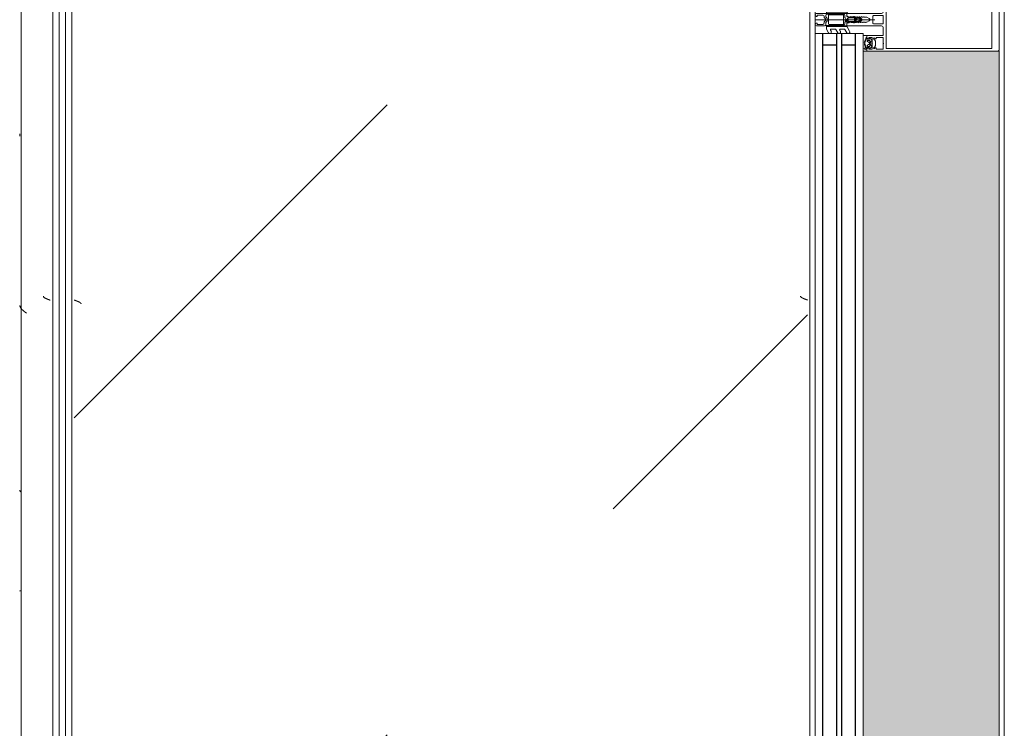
# Model space of a CAD drawing. Header units: millimetres. Extents: x -3267 to 40126, y 29201 to 102288.
# Tile 205 of 256: x 9044 to 9826, y 51881 to 52444. Entities that reach past the tile are written whole.
import ezdxf

# ---------------------------------------------------------------- set-up
doc = ezdxf.new("R2010")
doc.units = ezdxf.units.MM
for name, color, linetype, lineweight in [('A-DETL-GENF-OTLN', 7, 'Continuous', 9), ('A-GLAZ-CURT-OTLN', 7, 'Continuous', 9), ('A-GLAZ-CWMG-OTLN', 7, 'Continuous', 9), ('A-WALL-____-OTLN', 7, 'Continuous', 9), ('M-EQPM-____-OTLN', 7, 'Continuous', 9)]:
    doc.layers.add(name, color=color, linetype=linetype, lineweight=lineweight)

# ---------------------------------------------------------------- blocks, each defined once
blk = doc.blocks.new('АРФ_Витраж_Остекление - SI_38mm_TripGlz-5839709-ВКК_02_К1_З_ЭОМ_кабель_')
at = {"layer": 'A-GLAZ-CURT-OTLN', "color": 253, "true_color": 0xaaaaaa}
for p, q in [((404, -38), (404, 0)), ((-404, -38), (404, -38))]:
    blk.add_line(p, q, dxfattribs=at)
at = {"layer": 'A-GLAZ-CURT-OTLN', "color": 253, "lineweight": 25, "true_color": 0xaaaaaa}
for p, q in [((-404, -6), (404, -6)), ((395, -6), (395, -17)), ((-404, -17), (404, -17)), ((-404, -21), (404, -21)), ((395, -21), (395, -32)), ((-404, -32), (404, -32))]:
    blk.add_line(p, q, dxfattribs=at)
blk = doc.blocks.new('Rectangular Mullion - FWS-50-HI_Mull_CovCap-20mm_Mull-105mm_zoloto-5843217-ВКК_02_К1_З_ЭОМ_кабель_')
at = {"layer": 'A-GLAZ-CWMG-OTLN', "true_color": 0xf8f3e1}
blk.add_hatch(color=7, dxfattribs=at).paths.add_polyline_path([(8096, 51920), (8096, 52700), (7988, 52700), (7988, 51920), (8080.3, 51920)])
at = {"layer": 'A-GLAZ-CWMG-OTLN', "color": 253, "true_color": 0xaaaaaa}
blk.add_line((8096, 51920), (8096, 52700), dxfattribs=at)
blk = doc.blocks.new('Rectangular Mullion - HI_CovCap-20mm_Mull-105mm-V274-ВКК_02_К1_З_ЭОМ_кабель_')
at = {"layer": 'A-DETL-GENF-OTLN', "color": 253, "true_color": 0xaaaaaa}
for p, q in [((-25, 144.5), (-25, 130.68)), ((23.5, 146), (-23.5, 146)), ((25, 130.68), (25, 144.5)), ((-25, 136), (-25, 59.4)), ((-22.9, 135.44), (-22.9, 59.4)), ((22.9, 136), (22.9, 59.4)), ((25, 136), (25, 59.5)), ((25, 61), (25, 59.5)), ((-22.24, 46.35), (-21.18, 47.41)), ((-20.47, 47.7), (-17.13, 47.7)), ((-16.42, 47.41), (-15.36, 46.35)), ((-12.6, 53.5), (-12.6, 41.4)), ((-5, 25.5), (-5, 52.5)), ((-3.2, 46.1), (-3.2, 53.5)), ((-2.7, 54), (2.7, 54)), ((0, 47.27), (0, 0)), ((3.2, 53.5), (3.2, 46.1)), ((5, 52.5), (5, 25.5)), ((12.6, 41.4), (12.6, 53.5)), ((15.36, 46.35), (16.42, 47.41)), ((17.13, 47.7), (20.47, 47.7)), ((21.18, 47.41), (22.24, 46.35)), ((-22.3, 40.8), (-22.9, 40.8)), ((-22.9, 40.2), (-21.62, 40.2)), ((-21.76, 44.51), (-22.58, 43.54)), ((-22.27, 39.59), (-22.55, 39.1)), ((-21.2, 42.9), (-21.2, 41.7)), ((-21.07, 39.62), (-21.08, 39.77)), ((-19.5, 43.4), (-20.7, 43.4)), ((-20.7, 41.2), (-20.42, 41.2)), ((-20.48, 39.51), (-20.66, 39.4)), ((-20.16, 41.35), (-19.24, 42.95)), ((-19.97, 39.2), (-20.02, 39.33)), ((-17.65, 44), (-19.95, 44)), ((-19.33, 39.22), (-19.48, 39.08)), ((-18.77, 39.04), (-18.85, 39.17)), ((-18.36, 42.95), (-17.44, 41.35)), ((-18.16, 39.23), (-18.26, 39.06)), ((-16.9, 43.4), (-18.1, 43.4)), ((-17.56, 39.21), (-17.67, 39.31)), ((-17.18, 41.2), (-16.9, 41.2)), ((-17.02, 39.56), (-17.07, 39.36)), ((-16.46, 39.68), (-16.59, 39.75)), ((-16.4, 41.7), (-16.4, 42.9)), ((-15.02, 43.54), (-15.84, 44.51)), ((-14.64, 40.8), (-15.29, 40.8)), ((2.7, 45.6), (-2.7, 45.6)), ((14.64, 40.8), (15.29, 40.8)), ((15.02, 43.54), (15.84, 44.51)), ((16.4, 41.7), (16.4, 42.9)), ((16.46, 39.68), (16.59, 39.75)), ((16.9, 43.4), (18.1, 43.4)), ((17.18, 41.2), (16.9, 41.2)), ((17.02, 39.56), (17.07, 39.36)), ((18.36, 42.95), (17.44, 41.35)), ((17.56, 39.21), (17.67, 39.31)), ((17.65, 44), (19.95, 44)), ((18.16, 39.23), (18.26, 39.06)), ((18.77, 39.04), (18.85, 39.17)), ((20.16, 41.35), (19.24, 42.95)), ((19.33, 39.22), (19.48, 39.08)), ((19.5, 43.4), (20.7, 43.4)), ((19.97, 39.2), (20.02, 39.33)), ((20.7, 41.2), (20.42, 41.2)), ((20.48, 39.51), (20.66, 39.4)), ((21.07, 39.62), (21.08, 39.77)), ((21.2, 42.9), (21.2, 41.7)), ((22.9, 40.2), (21.62, 40.2)), ((21.76, 44.51), (22.58, 43.54)), ((22.27, 39.59), (22.55, 39.1)), ((22.3, 40.8), (22.9, 40.8)), ((23.5, 40.8), (25, 40.8)), ((-1.89, 34.49), (-2.1, 32.75)), ((-0.87, 36.5), (-1.7, 35.06)), ((-1.33, 33.68), (-1.33, 33.78)), ((-1.12, 34.47), (-0.43, 35.65)), ((-0.6, 32.5), (-0.6, 32.42)), ((0.84, 33), (-0.1, 33)), ((0.43, 35.65), (1.12, 34.47)), ((0.6, 32.3), (0.93, 32.3)), ((1.02, 31.78), (0.74, 32.06)), ((1.7, 35.06), (0.87, 36.5)), ((1.33, 33.78), (1.33, 33.68)), ((2.1, 32.75), (1.89, 34.49)), ((-7.75, 23.52), (-10.33, 25.01)), ((-9.07, 27.17), (-5.65, 25.19)), ((-5.4, 9.3), (-5.4, 24.76)), ((-3.5, 25), (-4.5, 25)), ((-3.3, 23.5), (-1.9, 23.5)), ((-2.24, 31), (-2.45, 30.87)), ((-2.45, 30.53), (-2.25, 30.41)), ((-1.7, 23.7), (-1.7, 24.9)), ((-1.4, 24.49), (-1.4, 23.99)), ((-1.25, 31.1), (0.74, 31.1)), ((-1.1, 23.82), (-0.5, 24.17)), ((0.3, 26.2), (-1.09, 26.2)), ((0.43, 25), (0.2, 25)), ((0.34, 25.28), (0.58, 25.52)), ((0.5, 24.17), (1.42, 23.63)), ((1.92, 23.5), (3.3, 23.5)), ((2.45, 30.87), (2.24, 31)), ((2.25, 30.41), (2.45, 30.53)), ((4.5, 25), (3.5, 25)), ((5.4, 24.76), (5.4, 9.3)), ((5.65, 25.19), (9.07, 27.17)), ((10.33, 25.01), (7.75, 23.52)), ((-7.75, 16.23), (-10.41, 17.77)), ((-9.07, 19.88), (-8.25, 19.41)), ((-7.5, 19.84), (-7.5, 23.08)), ((-7.5, 12.55), (-7.5, 15.8)), ((-3.9, 22), (-3.9, 11)), ((-3.4, 22.5), (3.4, 22.5)), ((3.9, 11), (3.9, 22)), ((4.3, 22.5), (4.3, 9.4)), ((7.5, 23.08), (7.5, 19.84)), ((7.5, 15.8), (7.5, 12.55)), ((10.41, 17.77), (7.75, 16.23)), ((8.25, 19.41), (9.07, 19.88)), ((-7.62, 8.87), (-10.41, 10.48)), ((-9.07, 12.6), (-8.25, 12.12)), ((-5.9, 8.8), (-7.37, 8.8)), ((-2.71, 8.4), (-4.02, 8.4)), ((3.4, 10.5), (-3.4, 10.5)), ((-1.7, 9), (-2, 8.69)), ((-1.42, 7.29), (-0.71, 8.01)), ((0.71, 8.01), (1.42, 7.29)), ((2, 8.69), (1.7, 9)), ((3.3, 8.4), (2.71, 8.4)), ((7.37, 8.8), (5.9, 8.8)), ((10.41, 10.48), (7.62, 8.87)), ((8.25, 12.12), (9.07, 12.6)), ((-5, 1), (-5, 6.7)), ((-3.7, 1.7), (-3.7, 6)), ((-2.7, 7), (-2.13, 7)), ((2.13, 7), (2.7, 7)), ((3.7, 6), (3.7, 1.7))]:
    blk.add_line(p, q, dxfattribs=at)
at = {"layer": 'A-DETL-GENF-OTLN', "color": 253, "true_color": 0xaaaaaa, "flags": 128}
for points in [[(22.9, 130.68), (22.9, 140.2), (-22.9, 140.2), (-22.9, 130.68)], [(-19.05, 45.1), (-23.5, 45.1), (-23.5, 42.4), (-22.3, 42.4), (-22.3, 41.8), (-23.1, 41), (-25, 41), (-25, 57.79), (-25, 61)], [(22.9, 61), (22.9, 57.79), (22.9, 56.3), (11.2, 56.3), (-11.2, 56.3), (-22.9, 56.3), (-22.9, 57.79), (-22.9, 61)], [(-19.05, 54), (-23.5, 54), (-23.5, 48.3), (-22.3, 48.3), (-22.3, 47.7), (-22.95, 47.05)], [(-14.65, 47.05), (-15.3, 47.7), (-15.3, 48.3), (-14.1, 48.3), (-14.1, 54), (-18.55, 54)], [(-6.5, 54), (-11.2, 54), (-12.1, 54)], [(12.1, 54), (11.2, 54), (6.5, 54)], [(18.55, 54), (14.1, 54), (14.1, 48.3), (15.3, 48.3), (15.3, 47.7), (14.65, 47.05)], [(22.95, 47.05), (22.3, 47.7), (22.3, 48.3), (23.5, 48.3), (23.5, 54), (19.05, 54)], [(-23.5, 40.8), (-25, 40.8), (-25, 38)], [(-22.5, 43.09), (-22, 42.8), (-22, 42.67)], [(-13.1, 40.9), (-14.4, 40.9), (-15.3, 41.8), (-15.3, 42.4), (-14.1, 42.4), (-14.1, 45.1), (-18.55, 45.1)], [(-16.05, 40.2), (-14.75, 40.1), (-16.02, 40.1), (-16.02, 39.94)], [(-15.6, 42.67), (-15.6, 42.8), (-15.1, 43.09)], [(-12.6, 38), (-12.6, 40.8), (-13.95, 40.8)], [(-0.87, 42.8), (-2, 40.84), (-2, 39.84), (-2.5, 39.55), (-2, 39.26), (-2, 38.04), (-2.5, 37.75), (-2, 37.46), (-2, 36.24), (-2.5, 35.95), (-2, 35.66), (-2, 34.44), (-2.5, 34.15), (-2, 33.86), (-2, 32.64), (-2.5, 32.35), (-2, 32.06), (-2, 30.84), (-2.5, 30.55), (-2, 30.26), (-2, 29.04), (-2.5, 28.75), (-2, 28.46), (-2, 27.24), (-2.5, 26.95), (-2.5, 26)], [(2.5, 26), (2, 26.29), (2, 27.51), (2.5, 27.8), (2, 28.09), (2, 29.31), (2.5, 29.6), (2, 29.89), (2, 31.11), (2.5, 31.4), (2, 31.69), (2, 32.91), (2.5, 33.2), (2, 33.49), (2, 34.71), (2.5, 35), (2, 35.29), (2, 36.51), (2.5, 36.8), (2, 37.09), (2, 38.31), (2.5, 38.6), (2, 38.89), (2, 40.84), (0.87, 42.8)], [(12.6, 38), (12.6, 40.8), (13.95, 40.8)], [(18.55, 45.1), (14.1, 45.1), (14.1, 42.4), (15.3, 42.4), (15.3, 41.8), (14.4, 40.9), (13.1, 40.9)], [(16.05, 40.2), (14.75, 40.1), (16.02, 40.1), (16.02, 39.94)], [(15.6, 42.67), (15.6, 42.8), (15.1, 43.09)], [(25, 41), (23.1, 41), (22.3, 41.8), (22.3, 42.4), (23.5, 42.4), (23.5, 45.1), (19.05, 45.1)], [(22.5, 43.09), (22, 42.8), (22, 42.67)], [(-0.35, 31.99), (0.1, 31.73), (-1.23, 31.6)], [(0.4, 31.8), (0.4, 31.9), (0.4, 32.1)], [(-3.41, 25), (-5, 25), (-5, 9.1)], [(-1.55, 25.25), (-1.17, 25.64), (-0.2, 25.7), (-0.42, 25.6), (-1.25, 24.85)], [(-0.1, 25.3), (-0.1, 25.4), (0, 25.42)], [(5, 1), (5, 25), (3.41, 25)], [(-4.51, 8.95), (-4.3, 11), (-4.3, 22.5)], [(-2.65, 1), (-2.65, 1.4), (-3.4, 1.4)], [(3.4, 1.4), (2.65, 1.4), (2.65, 1)]]:
    blk.add_lwpolyline(points, dxfattribs=at)
blk.add_lwpolyline([(0, 37), (0, 35.9)], close=True, dxfattribs=at)
at = {"layer": 'A-DETL-GENF-OTLN', "color": 253, "true_color": 0xaaaaaa}
for centre, radius, start, end in [((-23.5, 144.5), 1.5, 90, 180), ((23.5, 144.5), 1.5, 360, 90), ((-22.59, 46.7), 0.5, 135, 315), ((-20.47, 46.7), 1, 90, 135), ((-18.8, 53.94), 0.256, 12.68038, 167.31962), ((-17.13, 46.7), 1, 45, 90), ((-15.01, 46.7), 0.5, 225, 45), ((-12.1, 53.5), 0.5, 90, 180), ((-6.5, 52.5), 1.5, 360, 90), ((-2.7, 53.5), 0.5, 90, 180), ((2.7, 53.5), 0.5, 0, 90), ((6.5, 52.5), 1.5, 90, 180), ((12.1, 53.5), 0.5, 0, 90), ((15.01, 46.7), 0.5, 135, 315), ((17.13, 46.7), 1, 90, 135), ((18.8, 53.94), 0.256, 12.68038, 167.31962), ((20.47, 46.7), 1, 45, 90), ((22.59, 46.7), 0.5, 225, 45), ((-22.9, 39.55), 0.65, 90, 270), ((-23.2, 40.8), 0.3, 180, 0), ((-22.9, 39.3), 0.4, 269.99999, 330.00626), ((-22.35, 43.35), 0.3, 140.01031, 239.99507), ((-22.3, 41.1), 0.3, 270.90521, 359.98148), ((-21.41, 39.09), 1, 90.82716, 149.99773), ((-18.96, 41.89), 3.14, 165.49788, 194.50212), ((-21.15, 44), 0.8, 22.61561, 140.00332), ((-21.62, 39.7), 0.5, 54.92212, 90), ((-21.42, 39.75), 0.339, 3.00251, 90.82171), ((-18.8, 43.71), 4.4, 234.92212, 305.84121), ((-20.7, 42.9), 0.5, 89.98992, 180.01008), ((-20.7, 41.7), 0.5, 179.98974, 270.01026), ((-20.8, 39.64), 0.272, 183.0147, 299.98901), ((-20.32, 39.23), 0.316, 18.00331, 119.99297), ((-20.42, 41.5), 0.3, 269.98791, 330.00644), ((-19.95, 44.5), 0.5, 202.62239, 269.99966), ((-19.69, 39.29), 0.3, 197.9991, 314.99946), ((-19.5, 43.1), 0.3, 329.99756, 90.00642), ((-19.11, 38.99), 0.316, 32.98956, 135.00901), ((-18.8, 45.04), 0.256, 12.68038, 167.31962), ((-18.1, 43.1), 0.3, 89.99872, 209.99731), ((-17.88, 39.07), 0.316, 48.00262, 149.99741), ((-17.65, 44.5), 0.5, 269.99881, 337.37914), ((-17.36, 39.43), 0.3, 227.99716, 345.00452), ((-17.18, 41.5), 0.3, 209.995, 270.01065), ((-16.45, 44), 0.8, 40.00306, 157.37723), ((-16.73, 39.48), 0.3, 63.00317, 164.99853), ((-16.9, 42.9), 0.5, 0.00918, 89.99082), ((-16.9, 41.7), 0.5, 270.00904, 359.99096), ((-16.32, 39.94), 0.3, 243.00899, 359.98883), ((-16.05, 39.9), 0.3, 90, 125.84121), ((-18.64, 41.89), 3.14, 346.80247, 14.483), ((-15.29, 41.1), 0.3, 166.80247, 270), ((-15.25, 43.35), 0.3, 299.99829, 40.01132), ((-14.83, 40.53), 0.33, 270.00002, 54.90994), ((-14.75, 40.6), 0.5, 269.99115, 352.82633), ((-13.95, 40.5), 0.3, 90.00299, 172.8115), ((-13.1, 41.4), 0.5, 270, 0), ((-2.7, 46.1), 0.5, 180, 270), ((0, 42.3), 1, 30, 150), ((2.7, 46.1), 0.5, 270, 0), ((13.1, 41.4), 0.5, 180, 270), ((13.95, 40.5), 0.3, 7.1885, 89.99701), ((14.75, 40.6), 0.5, 187.17367, 270.00885), ((14.83, 40.53), 0.33, 125.09006, 269.99998), ((15.25, 43.35), 0.3, 139.98868, 240.00171), ((15.29, 41.1), 0.3, 270, 13.19753), ((18.64, 41.89), 3.14, 165.517, 193.19753), ((16.45, 44), 0.8, 22.62277, 139.99694), ((16.32, 39.94), 0.3, 180.01117, 296.99101), ((16.05, 39.9), 0.3, 54.15879, 90), ((18.8, 43.71), 4.4, 234.15879, 305.07788), ((16.9, 42.9), 0.5, 90.00918, 179.99082), ((16.9, 41.7), 0.5, 180.00904, 269.99096), ((16.73, 39.48), 0.3, 15.00147, 116.99683), ((17.36, 39.43), 0.3, 194.99548, 312.00284), ((17.18, 41.5), 0.3, 269.98935, 330.005), ((17.65, 44.5), 0.5, 202.62086, 270.00119), ((17.88, 39.07), 0.316, 30.00259, 131.99738), ((18.1, 43.1), 0.3, 330.00269, 90.00128), ((18.8, 45.04), 0.256, 12.68038, 167.31962), ((19.11, 38.99), 0.316, 44.99099, 147.01044), ((19.5, 43.1), 0.3, 89.99358, 210.00244), ((19.69, 39.29), 0.3, 225.00054, 342.0009), ((19.95, 44.5), 0.5, 270.00034, 337.37761), ((20.32, 39.23), 0.316, 60.00703, 161.99669), ((20.42, 41.5), 0.3, 209.99356, 270.01209), ((21.15, 44), 0.8, 39.99668, 157.38439), ((20.8, 39.64), 0.272, 240.01099, 356.9853), ((20.7, 42.9), 0.5, 359.98992, 90.01008), ((20.7, 41.7), 0.5, 269.98974, 0.01026), ((21.42, 39.75), 0.339, 89.17829, 176.99749), ((21.62, 39.7), 0.5, 90, 125.07788), ((21.41, 39.09), 1, 30.00227, 89.17284), ((18.96, 41.89), 3.14, 345.49788, 14.50212), ((22.3, 41.1), 0.3, 180.01852, 269.09479), ((22.35, 43.35), 0.3, 300.00493, 39.98969), ((22.9, 39.3), 0.4, 209.99374, 270.00001), ((23.2, 40.8), 0.3, 180, 0), ((22.9, 39.55), 0.65, 270, 90), ((-18.52, 39.21), 0.3, 213.00146, 329.99975), ((17.75, 30.31), 20, 173, 178.04971), ((-0.4, 34.31), 1.5, 150, 173), ((46.55, 30.33), 48, 176, 178.23414), ((-1.23, 31.8), 0.2, 178.23414, 270), ((0.27, 33.67), 1.6, 150, 176), ((0, 36), 1, 90.02865, 150), ((-0.1, 32.5), 0.5, 90, 180), ((-0.1, 32.42), 0.5, 180, 240), ((0, 35.4), 0.5, 90.0573, 150), ((0, 36), 1, 30, 89.97135), ((0, 35.4), 0.5, 30, 89.9427), ((0.2, 31.9), 0.2, 240, 0), ((0.2, 31.8), 0.2, 270, 0), ((0.6, 32.1), 0.2, 90, 180), ((0.6, 31.92), 0.2, 45, 180), ((0.74, 31.5), 0.4, 270, 45), ((0.84, 33.5), 0.5, 270, 3.83017), ((0.93, 31.8), 0.5, 1.77701, 90), ((-0.27, 33.67), 1.6, 4, 30), ((-46.55, 30.33), 48, 354.4962, 1.77701), ((-46.55, 30.33), 48, 3.83017, 4), ((0.4, 34.31), 1.5, 7, 30), ((-17.75, 30.31), 20, 1.95029, 7), ((18.52, 39.21), 0.3, 210.00025, 326.99854), ((-9.68, 26.13), 1.3, 154.41173, 240), ((-9.72, 26.04), 1.3, 60, 150), ((-8, 23.08), 0.5, 360, 60), ((-5.9, 24.76), 0.5, 360, 60), ((-4.5, 25.5), 0.5, 180, 270), ((-3.3, 22.5), 1, 90, 180), ((-3.5, 26), 1, 270, 0), ((-3.41, 26.5), 1.5, 270, 10.22002), ((-2.35, 30.7), 0.2, 120, 240), ((17.75, 30.31), 20, 179.72362, 190.22002), ((-1.9, 23.7), 0.2, 270, 0), ((-1.2, 24.9), 0.5, 135, 180), ((-1.25, 30.9), 0.2, 90, 179.3132), ((46.55, 30.33), 48, 179.3132, 184.71248), ((-0.9, 24.49), 0.5, 135, 180), ((-1.2, 23.99), 0.2, 180, 300), ((-1.09, 26.4), 0.2, 184.71248, 270), ((-1.02, 25.5), 0.2, 90, 135), ((-0.42, 25.4), 0.2, 90, 135), ((0, 23.3), 1, 60, 120), ((-0.3, 25.4), 0.2, 360, 90), ((-0.2, 25.5), 0.2, 360, 90), ((0.2, 25.3), 0.3, 180, 270), ((0.2, 25.42), 0.2, 180, 315), ((0.3, 25.8), 0.4, 315, 90), ((0.43, 25.8), 0.8, 270, 354.4962), ((1.92, 24.5), 1, 240, 270), ((3.41, 26.5), 1.5, 169.77998, 270), ((-17.75, 30.31), 20, 349.77998, 0.27638), ((2.35, 30.7), 0.2, 300, 60), ((3.5, 26), 1, 180, 270), ((3.3, 22.5), 1, 360, 90), ((4.5, 25.5), 0.5, 270, 360), ((5.9, 24.76), 0.5, 120, 180), ((8, 23.08), 0.5, 120, 180), ((9.72, 26.04), 1.3, 30, 120), ((9.68, 26.13), 1.3, 300, 25.58827), ((-9.81, 18.81), 1.2, 150, 240), ((-9.72, 18.76), 1.3, 60, 150), ((-8, 19.84), 0.5, 240, 0), ((-8, 15.8), 0.5, 360, 60), ((-3.4, 22), 0.5, 90, 180), ((3.4, 22), 0.5, 360, 90), ((8, 19.84), 0.5, 180, 300), ((8, 15.8), 0.5, 120, 180), ((9.72, 18.76), 1.3, 30, 120), ((9.81, 18.81), 1.2, 300, 30), ((-9.81, 11.52), 1.2, 150, 240), ((-9.72, 11.47), 1.3, 60, 150), ((-8, 12.55), 0.5, 240, 0), ((-7.37, 9.3), 0.5, 240, 270), ((-5.9, 9.3), 0.5, 270, 0), ((-4, 9.1), 1, 180, 216.8699), ((-5.6, 7.9), 1, 323.1301, 36.8699), ((-4.02, 8.9), 0.5, 174, 270), ((-3.4, 11), 0.5, 180, 270), ((-2.71, 9.4), 1, 270, 315), ((0, 7.3), 2.4, 45, 135), ((0, 7.3), 1, 45, 135), ((2.71, 9.4), 1, 225, 270), ((3.3, 9.4), 1, 270, 0), ((3.4, 11), 0.5, 270, 0), ((5.9, 9.3), 0.5, 180, 270), ((7.37, 9.3), 0.5, 270, 300), ((8, 12.55), 0.5, 180, 300), ((9.72, 11.47), 1.3, 30, 120), ((9.81, 11.52), 1.2, 300, 30), ((-4, 6.7), 1, 143.1301, 180), ((-4, 1), 1, 180, 270), ((-2.7, 6), 1, 90, 180), ((-3.4, 1.7), 0.3, 180, 270), ((-3.65, 1), 1, 270, 0), ((-2.13, 8), 1, 270, 315), ((2.13, 8), 1, 225, 270), ((3.65, 1), 1, 180, 270), ((2.7, 6), 1, 360, 90), ((3.4, 1.7), 0.3, 270, 0), ((4, 1), 1, 270, 0)]:
    blk.add_arc(centre, radius, start, end, dxfattribs=at)
blk = doc.blocks.new('FP_612-ВКК_02_К1_З_ЭОМ_кабель_')
at = {"layer": 'M-EQPM-____-OTLN', "color": 7, "true_color": 0xffffff}
for p, q in [((2091.71, 586.03), (2091.66, 585.91)), ((2091.76, 586.16), (2091.71, 586.03)), ((2091.81, 586.29), (2091.76, 586.16)), ((2091.85, 586.41), (2091.81, 586.29)), ((2091.9, 586.54), (2091.85, 586.41)), ((2091.95, 586.67), (2091.9, 586.54)), ((2092, 586.8), (2091.95, 586.67)), ((2092.05, 586.93), (2092, 586.8)), ((2092.1, 587.07), (2092.05, 586.93)), ((2092.15, 587.2), (2092.1, 587.07)), ((2092.19, 587.33), (2092.15, 587.2)), ((2092.24, 587.46), (2092.19, 587.33)), ((2092.29, 587.6), (2092.24, 587.46)), ((2092.34, 587.73), (2092.29, 587.6)), ((2092.39, 587.87), (2092.34, 587.73)), ((2092.44, 588), (2092.39, 587.87)), ((2089.39, 582.49), (2089.34, 582.49)), ((2089.44, 582.5), (2089.39, 582.49)), ((2089.48, 582.51), (2089.44, 582.5)), ((2089.53, 582.52), (2089.48, 582.51)), ((2089.58, 582.54), (2089.53, 582.52)), ((2089.62, 582.56), (2089.58, 582.54)), ((2089.67, 582.58), (2089.62, 582.56)), ((2089.72, 582.61), (2089.67, 582.58)), ((2089.77, 582.64), (2089.72, 582.61)), ((2089.81, 582.67), (2089.77, 582.64)), ((2089.86, 582.7), (2089.81, 582.67)), ((2089.91, 582.74), (2089.86, 582.7)), ((2089.95, 582.78), (2089.91, 582.74)), ((2090, 582.82), (2089.95, 582.78)), ((2090.06, 582.88), (2090.01, 582.83)), ((2090.1, 582.93), (2090.06, 582.88)), ((2090.15, 582.98), (2090.1, 582.93)), ((2090.2, 583.04), (2090.15, 582.98)), ((2090.25, 583.1), (2090.2, 583.04)), ((2090.3, 583.17), (2090.25, 583.1)), ((2090.35, 583.23), (2090.3, 583.17)), ((2090.4, 583.3), (2090.35, 583.23)), ((2090.44, 583.37), (2090.4, 583.3)), ((2090.49, 583.45), (2090.44, 583.37)), ((2090.54, 583.52), (2090.49, 583.45)), ((2090.59, 583.6), (2090.54, 583.52)), ((2090.64, 583.68), (2090.59, 583.6)), ((2090.69, 583.77), (2090.64, 583.68)), ((2090.74, 583.86), (2090.69, 583.77)), ((2090.78, 583.95), (2090.74, 583.86)), ((2090.83, 584.04), (2090.78, 583.95)), ((2090.88, 584.13), (2090.83, 584.04)), ((2090.93, 584.23), (2090.88, 584.13)), ((2090.98, 584.33), (2090.93, 584.23)), ((2091.03, 584.43), (2090.98, 584.33)), ((2091.08, 584.53), (2091.03, 584.43)), ((2091.12, 584.64), (2091.08, 584.53)), ((2091.17, 584.74), (2091.12, 584.64)), ((2091.22, 584.85), (2091.17, 584.74)), ((2091.27, 584.96), (2091.22, 584.85)), ((2091.32, 585.08), (2091.27, 584.96)), ((2091.37, 585.19), (2091.32, 585.08)), ((2091.42, 585.31), (2091.37, 585.19)), ((2091.46, 585.42), (2091.42, 585.31)), ((2091.51, 585.54), (2091.46, 585.42)), ((2091.56, 585.66), (2091.51, 585.54)), ((2091.61, 585.79), (2091.56, 585.66)), ((2091.66, 585.91), (2091.61, 585.79))]:
    blk.add_line(p, q, dxfattribs=at)
blk = doc.blocks.new('FP_613-ВКК_02_К1_З_ЭОМ_кабель_')
at = {"layer": 'M-EQPM-____-OTLN', "color": 7, "true_color": 0xffffff}
for p, q in [((2093.07, 7.86), (2093.02, 7.73)), ((2093.12, 7.99), (2093.07, 7.86)), ((2093.17, 8.11), (2093.12, 7.99)), ((2093.22, 8.24), (2093.17, 8.11)), ((2093.27, 8.37), (2093.22, 8.24)), ((2093.32, 8.49), (2093.27, 8.37)), ((2093.37, 8.61), (2093.32, 8.49)), ((2093.42, 8.74), (2093.37, 8.61)), ((2093.47, 8.86), (2093.42, 8.74)), ((2093.52, 8.97), (2093.47, 8.86)), ((2093.56, 9.09), (2093.52, 8.97)), ((2093.61, 9.21), (2093.56, 9.09)), ((2093.66, 9.32), (2093.61, 9.21)), ((2093.71, 9.43), (2093.66, 9.32)), ((2093.76, 9.54), (2093.71, 9.43)), ((2093.81, 9.65), (2093.76, 9.54)), ((2093.86, 9.75), (2093.81, 9.65)), ((2093.91, 9.86), (2093.86, 9.75)), ((2093.96, 9.96), (2093.91, 9.86)), ((2094.01, 10.06), (2093.96, 9.96)), ((2094.06, 10.16), (2094.01, 10.06)), ((2094.1, 10.25), (2094.06, 10.16)), ((2094.15, 10.34), (2094.1, 10.25)), ((2094.2, 10.43), (2094.15, 10.34)), ((2094.25, 10.52), (2094.2, 10.43)), ((2094.3, 10.6), (2094.25, 10.52)), ((2094.35, 10.69), (2094.3, 10.6)), ((2094.4, 10.76), (2094.35, 10.69)), ((2094.45, 10.84), (2094.4, 10.76)), ((2094.5, 10.91), (2094.45, 10.84)), ((2094.55, 10.99), (2094.5, 10.91)), ((2094.6, 11.05), (2094.55, 10.99)), ((2094.64, 11.12), (2094.6, 11.05)), ((2094.69, 11.18), (2094.64, 11.12)), ((2094.74, 11.24), (2094.69, 11.18)), ((2094.79, 11.3), (2094.74, 11.24)), ((2094.84, 11.35), (2094.79, 11.3)), ((2094.89, 11.4), (2094.84, 11.35)), ((2094.94, 11.45), (2094.89, 11.4)), ((2094.99, 11.49), (2094.94, 11.45)), ((2095.04, 11.53), (2094.99, 11.49)), ((2095.09, 11.57), (2095.04, 11.53)), ((2095.14, 11.61), (2095.09, 11.57)), ((2095.18, 11.64), (2095.14, 11.61)), ((2095.23, 11.66), (2095.18, 11.64)), ((2095.28, 11.69), (2095.23, 11.66)), ((2095.33, 11.71), (2095.28, 11.69)), ((2095.38, 11.73), (2095.33, 11.71)), ((2095.43, 11.74), (2095.38, 11.73)), ((2095.48, 11.76), (2095.43, 11.74)), ((2095.53, 11.76), (2095.48, 11.76)), ((2095.58, 11.77), (2095.53, 11.76)), ((2092.53, 6.39), (2092.48, 6.26)), ((2092.58, 6.53), (2092.53, 6.39)), ((2092.63, 6.66), (2092.58, 6.53)), ((2092.68, 6.8), (2092.63, 6.66)), ((2092.73, 6.93), (2092.68, 6.8)), ((2092.78, 7.07), (2092.73, 6.93)), ((2092.83, 7.2), (2092.78, 7.07)), ((2092.88, 7.33), (2092.83, 7.2)), ((2092.93, 7.46), (2092.88, 7.33)), ((2092.98, 7.6), (2092.93, 7.46)), ((2093.02, 7.73), (2092.98, 7.6))]:
    blk.add_line(p, q, dxfattribs=at)
blk = doc.blocks.new('ПР_Низ пояс - Тип 1-V611-ВКК_02_К1_З_ЭОМ_кабель_')
at = {"layer": 'M-EQPM-____-OTLN', "true_color": 0xffffff}
h = blk.add_hatch(dxfattribs=at)
h.set_pattern_fill('FP_233', style=0, pattern_type=2)
h.set_pattern_definition([(135, (-49910, 6950), (-1000, 1e-13), [50, -1364.214]), (135, (-49410, 6950), (-1000, 1e-13), [50, -1364.214]), (135, (-49410, 7450), (-1000, 1e-13), [50, -1364.214]), (135, (-50124.64, 7664.64), (-1000, 1e-13), [403.55, -1010.664]), (135, (-49624.64, 7664.64), (-1000, 1e-13), [403.55, -1010.664]), (135, (-50124.64, 7164.64), (-1000, 1e-13), [403.55, -1010.664]), (135, (-49624.64, 7164.64), (-1000, 1e-13), [453.55, -960.664])])
h.paths.add_polyline_path([(850, 470.82), (850, 6.26), (2400, 6.26), (2400, 588), (850, 588)])
at = {"layer": 'M-EQPM-____-OTLN', "color": 253, "true_color": 0xaaaaaa}
for p, q in [((850, 595), (2400, 595)), ((850, 590), (2400, 590)), ((850, 4.26), (2400, 4.26)), ((850, 0), (2400, 0))]:
    blk.add_line(p, q, dxfattribs=at)
for name in ['FP_612-ВКК_02_К1_З_ЭОМ_кабель_', 'FP_613-ВКК_02_К1_З_ЭОМ_кабель_']:
    blk.add_blockref(name, (0, 0), dxfattribs=at)
blk = doc.blocks.new('FP_615-ВКК_02_К1_З_ЭОМ_кабель_')
at = {"layer": 'M-EQPM-____-OTLN', "color": 7, "true_color": 0xffffff}
for p, q in [((1243.25, 609.48), (1243.2, 609.36)), ((1243.3, 609.6), (1243.25, 609.48)), ((1243.35, 609.72), (1243.3, 609.6)), ((1243.4, 609.83), (1243.35, 609.72)), ((1243.45, 609.95), (1243.4, 609.83)), ((1243.5, 610.06), (1243.45, 609.95)), ((1243.55, 610.18), (1243.5, 610.06)), ((1243.6, 610.28), (1243.55, 610.18)), ((1243.65, 610.39), (1243.6, 610.28)), ((1243.69, 610.5), (1243.65, 610.39)), ((1243.74, 610.6), (1243.69, 610.5)), ((1243.79, 610.7), (1243.74, 610.6)), ((1243.84, 610.8), (1243.79, 610.7)), ((1243.89, 610.9), (1243.84, 610.8)), ((1243.94, 610.99), (1243.89, 610.9)), ((1243.99, 611.09), (1243.94, 610.99)), ((1244.04, 611.18), (1243.99, 611.09)), ((1244.09, 611.26), (1244.04, 611.18)), ((1244.14, 611.35), (1244.09, 611.26)), ((1244.19, 611.43), (1244.14, 611.35)), ((1244.23, 611.51), (1244.19, 611.43)), ((1244.28, 611.58), (1244.23, 611.51)), ((1244.33, 611.66), (1244.28, 611.58)), ((1244.38, 611.73), (1244.33, 611.66)), ((1244.43, 611.8), (1244.38, 611.73)), ((1244.48, 611.86), (1244.43, 611.8)), ((1244.53, 611.93), (1244.48, 611.86)), ((1244.58, 611.98), (1244.53, 611.93)), ((1244.63, 612.04), (1244.58, 611.98)), ((1244.68, 612.09), (1244.63, 612.04)), ((1244.73, 612.14), (1244.68, 612.09)), ((1244.77, 612.19), (1244.73, 612.14)), ((1244.82, 612.24), (1244.77, 612.19)), ((1244.87, 612.28), (1244.82, 612.24)), ((1244.92, 612.31), (1244.87, 612.28)), ((1244.97, 612.35), (1244.92, 612.31)), ((1245.02, 612.38), (1244.97, 612.35)), ((1245.07, 612.41), (1245.02, 612.38)), ((1245.12, 612.43), (1245.07, 612.41)), ((1245.17, 612.45), (1245.12, 612.43)), ((1245.22, 612.47), (1245.17, 612.45)), ((1245.27, 612.49), (1245.22, 612.47)), ((1245.31, 612.5), (1245.27, 612.49)), ((1245.36, 612.51), (1245.31, 612.5)), ((1245.41, 612.51), (1245.36, 612.51)), ((1242.37, 607.14), (1242.32, 607)), ((1242.42, 607.27), (1242.37, 607.14)), ((1242.47, 607.41), (1242.42, 607.27)), ((1242.52, 607.54), (1242.47, 607.41)), ((1242.57, 607.67), (1242.52, 607.54)), ((1242.61, 607.81), (1242.57, 607.67)), ((1242.66, 607.94), (1242.61, 607.81)), ((1242.71, 608.08), (1242.66, 607.94)), ((1242.76, 608.21), (1242.71, 608.08)), ((1242.81, 608.34), (1242.76, 608.21)), ((1242.86, 608.47), (1242.81, 608.34)), ((1242.91, 608.6), (1242.86, 608.47)), ((1242.96, 608.73), (1242.91, 608.6)), ((1243.01, 608.86), (1242.96, 608.73)), ((1243.06, 608.98), (1243.01, 608.86)), ((1243.11, 609.11), (1243.06, 608.98)), ((1243.15, 609.23), (1243.11, 609.11)), ((1243.2, 609.36), (1243.15, 609.23))]:
    blk.add_line(p, q, dxfattribs=at)
blk = doc.blocks.new('FP_616-ВКК_02_К1_З_ЭОМ_кабель_')
at = {"layer": 'M-EQPM-____-OTLN', "color": 7, "true_color": 0xffffff}
for p, q in [((1232.17, 626.13), (1232.07, 626)), ((1232.27, 626.25), (1232.17, 626.13)), ((1232.37, 626.38), (1232.27, 626.25)), ((1232.46, 626.5), (1232.37, 626.38)), ((1232.56, 626.63), (1232.46, 626.5)), ((1232.66, 626.75), (1232.56, 626.63)), ((1232.75, 626.88), (1232.66, 626.75)), ((1232.85, 627), (1232.75, 626.88)), ((1232.95, 627.13), (1232.85, 627)), ((1233.05, 627.25), (1232.95, 627.13)), ((1233.14, 627.37), (1233.05, 627.25)), ((1233.24, 627.49), (1233.14, 627.37)), ((1233.34, 627.61), (1233.24, 627.49)), ((1233.44, 627.73), (1233.34, 627.61)), ((1233.53, 627.85), (1233.44, 627.73)), ((1233.63, 627.96), (1233.53, 627.85)), ((1233.73, 628.08), (1233.63, 627.96)), ((1233.83, 628.19), (1233.73, 628.08)), ((1233.92, 628.31), (1233.83, 628.19)), ((1234.02, 628.42), (1233.92, 628.31)), ((1234.12, 628.53), (1234.02, 628.42)), ((1234.22, 628.64), (1234.12, 628.53)), ((1234.31, 628.75), (1234.22, 628.64)), ((1234.41, 628.85), (1234.31, 628.75)), ((1234.51, 628.95), (1234.41, 628.85)), ((1234.6, 629.06), (1234.51, 628.95)), ((1234.7, 629.16), (1234.6, 629.06)), ((1234.8, 629.26), (1234.7, 629.16)), ((1234.9, 629.35), (1234.8, 629.26)), ((1234.99, 629.45), (1234.9, 629.35)), ((1235.09, 629.54), (1234.99, 629.45)), ((1235.19, 629.63), (1235.09, 629.54)), ((1235.29, 629.72), (1235.19, 629.63)), ((1235.38, 629.81), (1235.29, 629.72)), ((1235.48, 629.89), (1235.38, 629.81)), ((1235.58, 629.97), (1235.48, 629.89)), ((1235.68, 630.05), (1235.58, 629.97)), ((1235.77, 630.13), (1235.68, 630.05)), ((1235.87, 630.2), (1235.77, 630.13)), ((1235.97, 630.27), (1235.87, 630.2)), ((1236.06, 630.34), (1235.97, 630.27)), ((1236.16, 630.41), (1236.06, 630.34)), ((1236.26, 630.47), (1236.16, 630.41)), ((1236.36, 630.54), (1236.26, 630.47)), ((1236.45, 630.59), (1236.36, 630.54)), ((1236.55, 630.65), (1236.45, 630.59)), ((1236.65, 630.7), (1236.55, 630.65)), ((1236.75, 630.75), (1236.65, 630.7)), ((1236.84, 630.8), (1236.75, 630.75)), ((1236.94, 630.85), (1236.84, 630.8)), ((1237.04, 630.89), (1236.94, 630.85)), ((1237.14, 630.93), (1237.04, 630.89)), ((1237.23, 630.96), (1237.14, 630.93)), ((1237.33, 631), (1237.23, 630.96)), ((1237.43, 631.03), (1237.33, 631)), ((1237.53, 631.06), (1237.43, 631.03)), ((1237.62, 631.08), (1237.53, 631.06)), ((1237.72, 631.1), (1237.62, 631.08)), ((1237.82, 631.12), (1237.72, 631.1)), ((1237.91, 631.14), (1237.82, 631.12)), ((1238.01, 631.15), (1237.91, 631.14)), ((1238.11, 631.16), (1238.01, 631.15)), ((1238.21, 631.16), (1238.11, 631.16))]:
    blk.add_line(p, q, dxfattribs=at)
blk = doc.blocks.new('ПР_Перед пояса - Тип 1-V614-ВКК_02_К1_З_ЭОМ_кабель_')
at = {"layer": 'M-EQPM-____-OTLN', "color": 253, "true_color": 0xaaaaaa}
for p, q in [((0, 630), (1550, 630)), ((0, 605), (1550, 605)), ((0, 600), (1550, 600))]:
    blk.add_line(p, q, dxfattribs=at)
for name in ['FP_616-ВКК_02_К1_З_ЭОМ_кабель_', 'FP_615-ВКК_02_К1_З_ЭОМ_кабель_']:
    blk.add_blockref(name, (0, 0), dxfattribs=at)
blk = doc.blocks.new('FP_1165-ВКК_02_К1_З_ЭОМ_кабель_')
at = {"layer": 'M-EQPM-____-OTLN', "color": 253, "true_color": 0xaaaaaa}
for p, q in [((1550, 630.11), (630, 630.11)), ((767.33, 630.16), (767.25, 630.05)), ((767.41, 630.26), (767.33, 630.16)), ((767.5, 630.36), (767.41, 630.26)), ((767.58, 630.45), (767.5, 630.36)), ((767.66, 630.54), (767.58, 630.45)), ((767.74, 630.62), (767.66, 630.54)), ((767.83, 630.7), (767.74, 630.62)), ((767.91, 630.78), (767.83, 630.7)), ((767.99, 630.85), (767.91, 630.78)), ((768.08, 630.91), (767.99, 630.85)), ((768.16, 630.97), (768.08, 630.91)), ((768.24, 631.02), (768.16, 630.97)), ((768.32, 631.07), (768.24, 631.02)), ((768.41, 631.12), (768.32, 631.07)), ((768.49, 631.16), (768.41, 631.12)), ((768.57, 631.19), (768.49, 631.16)), ((768.65, 631.22), (768.57, 631.19)), ((768.74, 631.24), (768.65, 631.22)), ((768.82, 631.26), (768.74, 631.24)), ((768.9, 631.27), (768.82, 631.26)), ((768.98, 631.27), (768.9, 631.27)), ((1011.43, 631.27), (1011.5, 631.21)), ((1011.5, 631.21), (1011.57, 631.06)), ((1011.57, 631.06), (1011.64, 630.82)), ((1011.64, 630.82), (1011.71, 630.5)), ((1011.71, 630.5), (1011.78, 630.1)), ((1089.93, 630.15), (1089.85, 630.04)), ((1090.01, 630.25), (1089.93, 630.15)), ((1090.09, 630.34), (1090.01, 630.25)), ((1090.17, 630.43), (1090.09, 630.34)), ((1090.25, 630.52), (1090.17, 630.43)), ((1090.33, 630.6), (1090.25, 630.52)), ((1090.41, 630.68), (1090.33, 630.6)), ((1090.49, 630.75), (1090.41, 630.68)), ((1090.57, 630.82), (1090.49, 630.75)), ((1090.65, 630.89), (1090.57, 630.82)), ((1090.73, 630.95), (1090.65, 630.89)), ((1090.81, 631), (1090.73, 630.95)), ((1090.89, 631.05), (1090.81, 631)), ((1090.97, 631.1), (1090.89, 631.05)), ((1091.05, 631.14), (1090.97, 631.1)), ((1091.13, 631.17), (1091.05, 631.14)), ((1091.21, 631.2), (1091.13, 631.17)), ((1091.29, 631.23), (1091.21, 631.2)), ((1091.37, 631.25), (1091.29, 631.23)), ((1091.45, 631.26), (1091.37, 631.25)), ((1091.53, 631.27), (1091.45, 631.26)), ((1091.61, 631.28), (1091.53, 631.27)), ((1372.53, 631.25), (1372.92, 631.26)), ((1372.92, 631.26), (1373.3, 631.27)), ((1373.3, 631.27), (1373.68, 631.27)), ((1373.68, 631.27), (1374.06, 631.27)), ((1374.06, 631.27), (1374.44, 631.28))]:
    blk.add_line(p, q, dxfattribs=at)
blk = doc.blocks.new('УТ_П_Крышка пояса - Тип 1-10223471-ВКК_02_К1_З_ЭОМ_кабель_')
at = {"layer": 'M-EQPM-____-OTLN', "true_color": 0xaaaaaa}
h = blk.add_hatch(dxfattribs=at)
h.set_pattern_fill('FP_369', color=253, style=0, pattern_type=2)
h.set_pattern_definition([(320.116, (-51260, 7884.43), (-31.8804, -362.8687), [38.035, -418.388]), (264.979, (-51260, 7884.43), (382.1136, 70.1924), [30.356, -333.911]), (10.409, (-51262.66, 7854.2), (350.2335, -292.6756), [32.376, -356.132]), (316.302, (-51158.4, 7884.43), (-84.086, -539.927), [57.037, -627.411]), (6.609, (-51165.4, 7839.44), (494.8554, -472.851), [48.567, -534.241]), (261.148, (-51158.4, 7884.43), (494.8496, -472.857), [45.536, -500.899]), (291.079, (-51183.8, 7833.84), (-204.5313, -301.9806), [37.963, -417.597]), (235.89, (-51183.8, 7833.84), (368.3755, -123.0973), [30.394, -334.332]), (341.523, (-51200.84, 7808.68), (163.8489, -425.0748), [32.367, -356.032]), (307.614, (-51260, 7884.43), (169.11016, -6.15234), [16.721, -313.638, 16.721, -322.758, -335.679]), (307.614, (-51260, 7884.43), (169.11016, -6.15234), [-669.838, 16.721, -318.958]), (277.531, (-51260, 7884.43), (200.36217, -133.088), [16.696, -176.575, 16.696, -305.591, -127.751]), (277.531, (-51260, 7884.43), (200.36217, -133.088), [-515.558, 16.696, -111.055]), (237.393, (-51260, 7997.25), (-11.4573, -270.066), [16.715, -109.913, 16.715, -378.366, -524.242]), (237.393, (-51260, 7997.25), (-11.4573, -270.066), [-521.709, 16.715, -507.527]), (227.382, (-51260, 8047.84), (50.8514, -295.0393), [16.727, -148.004, 16.727, -245.829, -372.545]), (227.382, (-51260, 8047.84), (50.8514, -295.0393), [-427.287, 16.727, -355.819])])
h.paths.add_polyline_path([(630, 595), (1550, 595), (1550, 600), (630, 600)])
at = {"layer": 'M-EQPM-____-OTLN', "color": 253, "true_color": 0xaaaaaa}
blk.add_blockref('FP_1165-ВКК_02_К1_З_ЭОМ_кабель_', (0, 0), dxfattribs=at)
blk = doc.blocks.new('Наметкина 10_РД_АРФ_К1_R21_rvt-1-ВКК_02_К1_З_ЭОМ_кабель_')
at = {"layer": 'A-WALL-____-OTLN', "color": 253, "true_color": 0xaaaaaa}
blk.add_line((8100, 53759.98), (8100, 51859.98), dxfattribs=at)
at = {"layer": 'A-GLAZ-CURT-OTLN', "color": 253, "lineweight": 9, "true_color": 0xaaaaaa, "rotation": 89.99999999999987}
blk.add_blockref('АРФ_Витраж_Остекление - SI_38mm_TripGlz-5839709-ВКК_02_К1_З_ЭОМ_кабель_', (7950, 52310), dxfattribs=at)
at = {"layer": 'A-GLAZ-CWMG-OTLN', "color": 253, "lineweight": 9, "true_color": 0xaaaaaa, "extrusion": (0, 0, -1), "rotation": 90.00000000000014}
blk.add_blockref('Rectangular Mullion - HI_CovCap-20mm_Mull-105mm-V274-ВКК_02_К1_З_ЭОМ_кабель_', (-7950, 52725), dxfattribs=at)
at = {"layer": 'A-GLAZ-CWMG-OTLN', "color": 253, "lineweight": 9, "true_color": 0xaaaaaa}
blk.add_blockref('Rectangular Mullion - FWS-50-HI_Mull_CovCap-20mm_Mull-105mm_zoloto-5843217-ВКК_02_К1_З_ЭОМ_кабель_', (0, 0), dxfattribs=at)
at = {"layer": 'M-EQPM-____-OTLN', "color": 253, "lineweight": 9, "true_color": 0xaaaaaa, "rotation": 89.99999999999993}
for name, p in [('УТ_П_Крышка пояса - Тип 1-10223471-ВКК_02_К1_З_ЭОМ_кабель_', (7950, 51260)), ('ПР_Перед пояса - Тип 1-V614-ВКК_02_К1_З_ЭОМ_кабель_', (7950, 51260)), ('ПР_Низ пояс - Тип 1-V611-ВКК_02_К1_З_ЭОМ_кабель_', (7950, 50410))]:
    blk.add_blockref(name, p, dxfattribs=at)

msp = doc.modelspace()

# ---------------------------------------------------------------- block references
at = {"lineweight": 5}
msp.add_blockref('Наметкина 10_РД_АРФ_К1_R21_rvt-1-ВКК_02_К1_З_ЭОМ_кабель_', (1725.58, -281.28), dxfattribs=at)

doc.saveas('drawing.dxf')
